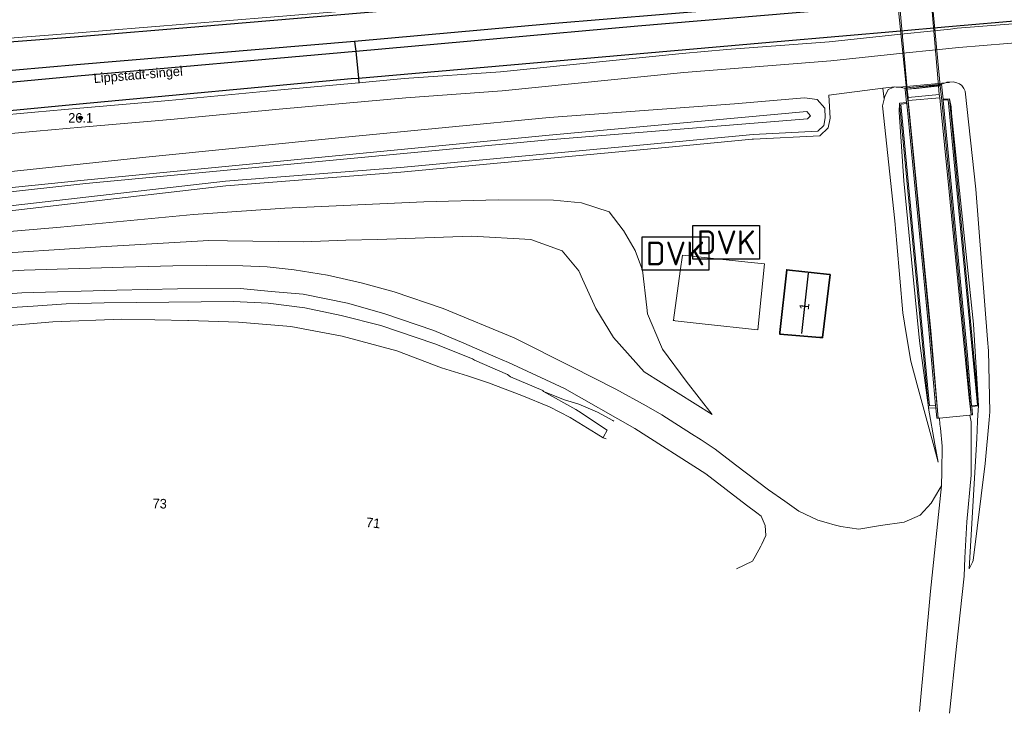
# Model space of a CAD drawing. Header units: metres. Extents: x 169249 to 194689, y 406250 to 412203.
# Tile 45 of 256: x 170792 to 170895, y 406499 to 406572. Entities that reach past the tile are written whole.
import ezdxf
from ezdxf.enums import TextEntityAlignment as Align

# ---------------------------------------------------------------- set-up
doc = ezdxf.new("R2010")
doc.units = ezdxf.units.M
doc.layers.get('0').update_dxf_attribs({"linetype": 'CONTINUOUS'})
for name, color, linetype, lineweight in [('BGT_NLCS_N264$0$B-WE-BV-LEUNING-G', 252, 'BGT_NLCS_N264$0$BV-LEUNING', 18), ('BGT_NLCS_N264$0$B-WE-GW-TALUD_KRUIN-G', 252, 'CONTINUOUS', 18), ('BGT_NLCS_N264$0$B-WE-GW-TALUD_TEEN-G', 252, 'CONTINUOUS', 18), ('BGT_NLCS_N264$0$B-WE-IE-TERREINAFSCHEIDING_KUNSTMATIG_HEKWERK-G', 252, 'BGT_NLCS_N264$0$IE-TERREINAFSCHEIDING-KUNSTMATIG', 18), ('BGT_NLCS_N264$0$B-WE-IE-TERREINAFSCHEIDING_KUNSTMATIG_MUUR-GV', 252, 'BGT_NLCS_N264$0$IE-TERREINAFSCHEIDING-KUNSTMATIG-DICHT', 18), ('BGT_NLCS_N264$0$B-WE-KW-KUNSTWERK_GELUIDSWERING_SCHERM-G', 252, 'CONTINUOUS', 18), ('BGT_NLCS_N264$0$B-WE-KW-KUNSTWERK_TUNNEL-G', 252, 'CONTINUOUS', 18), ('BGT_NLCS_N264$0$B-WE-OG-TOPOGRAFIE_BEBOUWING-G', 252, 'CONTINUOUS', 35), ('BGT_NLCS_N264$0$B-WE-OG-TOPOGRAFIE_TERREIN_GROEN-GV', 252, 'CONTINUOUS', 18), ('BGT_NLCS_N264$0$B-WE-OG-TOPOGRAFIE_TERREIN_GROEN_BOS-GV', 252, 'CONTINUOUS', 18), ('BGT_NLCS_N264$0$B-WE-OG-TOPOGRAFIE_WATER-GV', 252, 'CONTINUOUS', 18), ('BGT_NLCS_N264$0$B-WE-OG-TOPOGRAFIE_WEG_BERM-GV', 252, 'CONTINUOUS', 18), ('BGT_NLCS_N264$0$B-WE-OG-TOPOGRAFIE_WEG_RIJWIELPAD-G', 252, 'CONTINUOUS', 18), ('BGT_NLCS_N264$0$B-WE-OG-TOPOGRAFIE_WEG_RIJWIELPAD-GV', 252, 'CONTINUOUS', 18), ('BGT_NLCS_N264$0$B-WE-OG-TOPOGRAFIE_WEG_VERHARD-G', 252, 'CONTINUOUS', 18), ('BGT_NLCS_N264$0$N-WE-KL-GMS-T18', 252, 'CONTINUOUS', 18), ('BGT_NLCS_N264$0$N-WE-KL-GMS-T25', 252, 'CONTINUOUS', 25), ('X-XX-AL-REFERENTIE-G', 7, 'CONTINUOUS', 18)]:
    doc.layers.add(name, color=color, linetype=linetype, lineweight=lineweight)
for name, color, linetype in [('BGT_NLCS_N264$0$B-WE-IE-MEUBILAIR_WEGMEUBILAIR-G', 252, 'CONTINUOUS'), ('BGT_NLCS_N264$0$B-WE-IE-MEUBILAIR_WEGMEUBILAIR-S', 252, 'CONTINUOUS'), ('BGT_NLCS_N264$0$B-WE-KG-KADASTRAAL_NOK-G', 252, 'CONTINUOUS'), ('BGT_NLCS_N264$0$B-WE-VW-MARKERING-G', 252, 'CONTINUOUS'), ('BGT_NLCS_N264$0$Label_Nummeraanduidingreeks', 252, 'CONTINUOUS'), ('BGT_NLCS_N264$0$Label_Openbareruimte', 252, 'CONTINUOUS'), ('BGT_NLCS_N264$0$Label_Puntobject', 252, 'CONTINUOUS')]:
    doc.layers.add(name, color=color, linetype=linetype)
doc.styles.add('BGT_NLCS_N264$0$NLCS-ISO', font='NLCS-ISO.ttf')
doc.styles.add('BGT_NLCS_N264$0$STANDARD', font='txt')
doc.linetypes.add('BGT_NLCS_N264$0$BV-LEUNING', pattern='A,1,[69,NLCS.SHX,S=0.2,R=0,X=0,Y=0],1', length=2)
doc.linetypes.add('BGT_NLCS_N264$0$IE-TERREINAFSCHEIDING-KUNSTMATIG', pattern='A,4,[82,NLCS.SHX,S=0.75,R=90,X=0,Y=0],4,-2', length=10)
doc.linetypes.add('BGT_NLCS_N264$0$IE-TERREINAFSCHEIDING-KUNSTMATIG-DICHT', pattern='A,8,-1,[82,NLCS.SHX,S=0.75,R=90,X=0,Y=0],-1', length=10)

# ---------------------------------------------------------------- blocks, each defined once
blk = doc.blocks.new('BGT_NLCS_N264$0$SKL-GMS_DOORVERBINDINGKAST-SO')
at = {"color": 0, "linetype": 'ByBlock', "flags": 128}
blk.add_lwpolyline([(-3.5, 3.5), (3.5, 3.5), (3.5, 0), (-3.5, 0), (-3.5, 3.5)], dxfattribs=at)
at = {"layer": 'BGT_NLCS_N264$0$N-WE-KL-GMS-T18', "linetype": 'ByBlock', "style": 'BGT_NLCS_N264$0$NLCS-ISO', "flags": 1}
for tag, p in [('LEVERANCIER', (5.02, -10.07)), ('OMSCHRIJVING_LEGENDA', (5.02, -13.85)), ('LOCATIE', (5.02, -17.64)), ('BPS-CODERING', (5.02, -21.42)), ('NAAM_SWITCH', (5.02, -25.21)), ('IP-ADRES_SWITCH', (5.02, -28.99)), ('POSITIE_X', (5.02, -32.78)), ('POSITIE_Y', (5.02, -36.56)), ('OVERIGE_OPMERKING(EN)_1', (5.02, -40.34)), ('OVERIGE_OPMERKING(EN)_2', (5.02, -44.13))]:
    blk.add_attdef(tag, p, '', height=1.8, dxfattribs=at)
at = {"layer": 'BGT_NLCS_N264$0$N-WE-KL-GMS-T25', "linetype": 'ByBlock', "style": 'BGT_NLCS_N264$0$NLCS-ISO'}
for tag, p in [('KASTNAAM', (0, 6)), ('SOORT_KAST', (0, 1.75))]:
    blk.add_attdef(tag, text='', height=2.5, dxfattribs=at).set_placement(p, align=Align.MIDDLE_CENTER)
blk = doc.blocks.new('BGT_NLCS_N264$0$SIE-WEG_PAAL_ALGEMEEN_TYPE_02-SO')
at = {"ltscale": 0.5}
h = blk.add_hatch(color=256, dxfattribs=at)
h.paths.add_polyline_path([(0, 0), (0.1875, 0, 0.41421356), (0, 0.1875)])
h.paths.add_polyline_path([(0, -0.1875), (0, 0), (-0.1875, 0, 0.41421356)])
for p, q in [((-0.1875, 0), (0.1875, 0)), ((0, -0.1875), (0, 0.1875))]:
    blk.add_line(p, q, dxfattribs=at)
blk.add_circle((0, 0), 0.1875, dxfattribs=at)
blk = doc.blocks.new('BGT_NLCS_N264')
at = {"layer": 'BGT_NLCS_N264$0$B-WE-BV-LEUNING-G'}
for p, q in [((170884.41, 406565.03, 12.95), (170884.14, 406565, 12.95)), ((170889.29, 406565.51, 13.04), (170884.41, 406565.03, 12.95)), ((170885.17, 406564.97, 13.26), (170885.04, 406564.9, 13.26)), ((170889.69, 406565.55, 13.04), (170889.29, 406565.51, 13.04))]:
    blk.add_line(p, q, dxfattribs=at)
blk.add_polyline3d([(170888.87, 406565.29, 13.18), (170888.71, 406565.27, 13.24), (170885.17, 406564.97, 13.26)], dxfattribs=at)
at = {"layer": 'BGT_NLCS_N264$0$B-WE-GW-TALUD_KRUIN-G'}
for points in [[(170890.07, 406565.6, 13.21), (170890.37, 406565.55, 13.22), (170890.76, 406565.39, 13.22), (170890.98, 406565.23, 13.22), (170891.19, 406564.89, 13.22), (170891.34, 406564.63, 13.21), (170892.45, 406554.34, 13.04), (170893.68, 406538.6, 12.94), (170893.77, 406537.39, 12.94), (170893.91, 406531.01, 12.86), (170893.84, 406530.16, 12.86), (170893.43, 406525.59, 12.81), (170892.17, 406515.42, 13.1), (170892.1, 406515.27, 13.07), (170891.74, 406514.54, 12.93)], [(170882.85, 406563.77, 13.16), (170882.92, 406564.07, 13.19), (170883.28, 406564.8, 13.19), (170883.98, 406565.09, 13.15)], [(170888.51, 406525.73, 12.57), (170888.08, 406527.3, 12.6), (170886.31, 406533.83, 12.71), (170885.63, 406536.34, 12.75), (170885.17, 406539.22, 12.78), (170884.82, 406541.38, 12.81), (170884.16, 406548.66, 12.82), (170883.95, 406551.02, 12.83), (170882.68, 406563.1, 13.1), (170882.85, 406563.77, 13.16)], [(170864.83, 406530.74, 12.9), (170857.7, 406535.2, 13.57), (170857.7, 406535.2, 13.57), (170854.48, 406538.8, 13.89), (170852.64, 406541.83, 13.87), (170851.23, 406544.91, 13.88), (170850.83, 406545.78, 13.89), (170849.09, 406547.89, 13.73), (170845.81, 406549.09, 13.65), (170839.64, 406549.43, 13.55), (170829.73, 406549.09, 13.66), (170826.43, 406548.99, 13.62), (170821.98, 406548.84, 13.57), (170814.03, 406548.94, 13.58), (170812.08, 406548.97, 13.58), (170800.71, 406548.32, 13.68), (170787.73, 406547.48, 13.58)], [(170854.53, 406530.05, 13.54), (170854.41, 406530.12, 13.55), (170852.8, 406530.96, 13.69), (170850.83, 406531.8, 13.89), (170849.35, 406532.28, 14.2), (170847.16, 406533.16, 14.43)]]:
    blk.add_polyline3d(points, dxfattribs=at)
at = {"layer": 'BGT_NLCS_N264$0$B-WE-GW-TALUD_TEEN-G'}
for p, q in [((170887.48, 406531.47, 12.3), (170887.49, 406531.38, 12.3)), ((170853.39, 406528.29, 12.72), (170853.7, 406528.17, 12.72))]:
    blk.add_line(p, q, dxfattribs=at)
for points in [[(170892.72, 406531.63, 12.37), (170892.22, 406540.2, 12.22), (170891.17, 406550.17, 12.2), (170889.92, 406562.32, 12.25), (170889.88, 406562.98, 12.25), (170889.68, 406563.81, 12.25)], [(170884.44, 406563.37, 12.28), (170884.41, 406562.43, 12.32), (170884.9, 406555.24, 12.22), (170885.86, 406545.54, 12.21), (170886.55, 406538.44, 12.21), (170887.48, 406531.47, 12.3)], [(170864.83, 406530.74, 12.9), (170862.08, 406534.22, 12.94), (170859.61, 406537.59, 12.93), (170859.41, 406538.07, 12.92), (170858.05, 406541.29, 12.87), (170857.97, 406541.95, 12.86), (170857.51, 406545.86, 12.84), (170856.74, 406547.94, 12.9), (170855.53, 406550.01, 12.94), (170855.49, 406550.07, 12.94), (170854.03, 406551.96, 12.85), (170851.12, 406552.91, 12.84), (170848.2, 406553.21, 12.87), (170842.4, 406553.22, 12.69), (170834.61, 406553.01, 12.84), (170820.04, 406552.37, 12.61), (170810.46, 406551.7, 12.64), (170796.51, 406550.36, 12.64), (170784.18, 406549.31, 12.61)], [(170891.74, 406514.54, 12.93), (170892.55, 406528.21, 12.44), (170892.62, 406530.05, 12.36), (170892.65, 406530.69, 12.34), (170892.72, 406531.63, 12.37)], [(170887.49, 406531.38, 12.3), (170888.17, 406527.61, 12.48), (170888.51, 406525.73, 12.57)]]:
    blk.add_polyline3d(points, dxfattribs=at)
at = {"layer": 'BGT_NLCS_N264$0$B-WE-IE-MEUBILAIR_WEGMEUBILAIR-G'}
for p, q in [((170827.46, 406568.82, 13.25), (170827.74, 406566, 13.23)), ((170827.74, 406566, 13.23), (170827.79, 406565.5, 13.23)), ((170827.79, 406565.5, 13.23), (170827.8, 406565.47, 13.23))]:
    blk.add_line(p, q, dxfattribs=at)
blk.add_polyline3d([(170827.35, 406569.84, 13.26), (170827.41, 406569.3, 13.26), (170827.46, 406568.82, 13.25)], dxfattribs=at)
at = {"layer": 'BGT_NLCS_N264$0$B-WE-IE-TERREINAFSCHEIDING_KUNSTMATIG_HEKWERK-G'}
blk.add_polyline3d([(170869.62, 406539.59, 12.97), (170863.77, 406540.24, 12.98), (170860.94, 406540.56, 12.98), (170860.87, 406540.57, 12.98), (170860.75, 406540.58, 12.98), (170860.76, 406540.62, 12.98), (170861.48, 406545.76, 12.99), (170861.71, 406547.44, 12.99), (170868.55, 406546.7, 12.99), (170870.31, 406546.51, 12.99), (170869.62, 406539.6, 12.97), (170869.62, 406539.59, 12.97)], dxfattribs=at)
at = {"layer": 'BGT_NLCS_N264$0$B-WE-IE-TERREINAFSCHEIDING_KUNSTMATIG_MUUR-GV'}
for p, q in [((170885.27, 406564.83, 10.06), (170888.54, 406565.17, 10.09)), ((170885.35, 406563.97, 10.06), (170885.27, 406564.83, 10.06)), ((170888.54, 406565.17, 10.09), (170888.63, 406564.28, 10.09)), ((170889.02, 406563.8, 12.13), (170888.86, 406565.35, 13.23)), ((170885.38, 406563.65, 10.06), (170885.35, 406563.97, 10.06)), ((170888.63, 406564.28, 10.09), (170888.67, 406563.92, 10.09))]:
    blk.add_line(p, q, dxfattribs=at)
for points in [[(170885.01, 406564.95, 13.26), (170885.04, 406564.76, 13.26), (170885.2, 406563.44, 12.22)], [(170888.51, 406530.35, 12.24), (170887.65, 406540.02, 12.14), (170885.35, 406563.39, 12.17), (170885.23, 406564.43, 10.62), (170885.18, 406564.82, 10.05), (170885.27, 406564.83, 10.06)], [(170888.54, 406565.17, 10.09), (170888.72, 406565.19, 10.05), (170888.88, 406563.66, 12.04), (170891.43, 406536.94, 12.05), (170891.95, 406530.68, 12.23)], [(170888.51, 406530.35, 12.24), (170887.75, 406539.49, 11.59), (170885.38, 406563.65, 10.06)], [(170888.67, 406563.92, 10.09), (170889.67, 406554.07, 10.68), (170891.76, 406532.49, 12.12), (170891.95, 406530.68, 12.23)], [(170891.95, 406530.68, 12.23), (170892, 406530.68, 12.23), (170892.09, 406530.69, 12.23), (170892.02, 406531.58, 12.2)], [(170888.26, 406531.44, 12.23), (170888.36, 406530.34, 12.24), (170888.47, 406530.35, 12.24), (170888.51, 406530.35, 12.24)]]:
    blk.add_polyline3d(points, dxfattribs=at)
at = {"layer": 'BGT_NLCS_N264$0$B-WE-KG-KADASTRAAL_NOK-G'}
blk.add_line((170874.88, 406545.56, 18.05), (170874.18, 406539.21, 18.05), dxfattribs=at)
at = {"layer": 'BGT_NLCS_N264$0$B-WE-KW-KUNSTWERK_GELUIDSWERING_SCHERM-G'}
for points in [[(170847.16, 406533.16, 14.43), (170847.07, 406533.25, 15.51), (170843.69, 406534.67, 15.5), (170843.38, 406534.93, 16.5), (170839.9, 406536.44, 16.53), (170839.71, 406536.55, 17.67), (170835.76, 406538.13, 17.6), (170830.09, 406540.07, 17.42), (170825.92, 406541.12, 17.42), (170822.12, 406541.91, 17.43), (170818.29, 406542.39, 17.43), (170814.62, 406542.59, 17.43), (170811.26, 406542.54, 17.43), (170801.1, 406542.42, 17.43), (170797.12, 406542.35, 17.51), (170793.67, 406542.09, 17.49), (170789.69, 406541.84, 17.45)], [(170788.36, 406539.81, 12.48), (170795.73, 406540.46, 12.48), (170802.95, 406540.71, 12.48), (170809.87, 406540.58, 12.48), (170809.93, 406540.58, 12.48), (170815.17, 406540.4, 12.48), (170820.67, 406539.97, 12.48), (170826.05, 406538.93, 12.48), (170831.76, 406537.41, 12.47), (170836.45, 406535.64, 12.48), (170839.18, 406534.77, 12.48), (170840.86, 406534.24, 12.48), (170841.38, 406534.04, 12.48), (170844.88, 406532.72, 12.47), (170847.76, 406531.53, 12.47), (170849.94, 406530.42, 12.47), (170852.67, 406528.74, 12.67), (170853.39, 406528.29, 12.72)], [(170853.39, 406528.29, 12.72), (170853.44, 406528.38, 12.81), (170853.81, 406529.08, 13.54), (170850.81, 406531.07, 13.53), (170850.54, 406531.24, 14.57), (170847.16, 406533.16, 14.43)]]:
    blk.add_polyline3d(points, dxfattribs=at)
at = {"layer": 'BGT_NLCS_N264$0$B-WE-KW-KUNSTWERK_TUNNEL-G', "linetype": 'Continuous'}
for p, q in [((170885.27, 406564.83, 10.05), (170886.19, 406564.92, 10.05)), ((170886.19, 406564.92, 10.05), (170888.72, 406565.19, 10.05))]:
    blk.add_line(p, q, dxfattribs=at)
for points in [[(170883.5, 406583.83, 10.05), (170883.27, 406583.81, 10.05), (170885.18, 406564.82, 10.05), (170885.27, 406564.83, 10.05)], [(170888.72, 406565.19, 10.05), (170886.92, 406584.13, 10.05), (170886.15, 406584.06, 10.05)]]:
    blk.add_polyline3d(points, dxfattribs=at)
at = {"layer": 'BGT_NLCS_N264$0$B-WE-OG-TOPOGRAFIE_BEBOUWING-G'}
blk.add_polyline3d([(170877.2, 406545.39, 15.84), (170876.8, 406545.44, 15.84), (170872.93, 406545.87, 15.84), (170872.64, 406545.91, 15.84), (170871.92, 406539.32, 15.84), (170871.9, 406539.16, 15.84), (170876.12, 406538.82, 15.84), (170876.4, 406538.8, 15.84), (170877.2, 406545.39, 15.84)], dxfattribs=at)
at = {"layer": 'BGT_NLCS_N264$0$B-WE-OG-TOPOGRAFIE_TERREIN_GROEN-GV'}
blk.add_line((170887.48, 406531.46, 12.3), (170887.48, 406531.47, 10.55), dxfattribs=at)
at = {"layer": 'BGT_NLCS_N264$0$B-WE-OG-TOPOGRAFIE_TERREIN_GROEN_BOS-GV'}
blk.add_line((170882.85, 406563.77, 12.23), (170882.72, 406564.93, 13.14), dxfattribs=at)
at = {"layer": 'BGT_NLCS_N264$0$B-WE-OG-TOPOGRAFIE_WATER-GV'}
for points in [[(170782.68, 406551.61, 12.32), (170813.8, 406555.19, 12.32), (170832.16, 406556.63, 12.47), (170861.36, 406559.36, 12.58), (170869.11, 406560.09, 12.48), (170875.9, 406560.42, 13), (170876.51, 406561.03, 13.03), (170876.68, 406561.83, 13.14), (170876.62, 406562.85, 13.14), (170875.84, 406563.75, 13.14), (170874.49, 406563.91, 13.14), (170867.17, 406563.31, 12.82), (170847.74, 406561.87, 13.07), (170826.01, 406559.77, 12.71), (170805.46, 406557.69, 12.68), (170789.05, 406555.96, 12.63)], [(170625.36, 406530.14, 11.25), (170651.48, 406533.58, 11.32), (170700.59, 406542.32, 11.41), (170748.91, 406550.21, 11.31), (170799, 406555.28, 11.47), (170847.72, 406560.03, 11.54), (170874.76, 406562.51, 11.87), (170875.13, 406562.03, 11.9), (170874.82, 406561.72, 11.9), (170847.68, 406559.53, 11.47), (170799.17, 406554.95, 11.45), (170749.28, 406549.43, 11.22), (170700.62, 406541.47, 11.32), (170651.47, 406532.53, 11.33), (170625.48, 406529.22, 11.3)]]:
    blk.add_polyline3d(points, dxfattribs=at)
at = {"layer": 'BGT_NLCS_N264$0$B-WE-OG-TOPOGRAFIE_WEG_BERM-GV'}
for p, q in [((170882.72, 406564.93, 13.14), (170883.98, 406565.09, 13.15)), ((170883.98, 406565.09, 13.15), (170884.41, 406565.03, 13.19)), ((170884.41, 406565.03, 13.19), (170885.01, 406564.95, 13.26)), ((170885.01, 406564.95, 13.26), (170885.17, 406564.97, 13.26)), ((170888.86, 406565.35, 13.23), (170889.29, 406565.51, 13.23)), ((170889.68, 406563.81, 12.25), (170889.02, 406563.8, 12.13)), ((170889.02, 406563.8, 12.13), (170889.03, 406563.7, 12.05)), ((170892.72, 406531.63, 12.37), (170889.68, 406563.81, 12.25)), ((170885.2, 406563.44, 12.22), (170884.44, 406563.37, 12.28)), ((170884.44, 406563.37, 12.28), (170887.48, 406531.46, 12.3)), ((170888.24, 406531.69, 12.23), (170887.61, 406531.65, 12.31)), ((170888.26, 406531.44, 12.23), (170888.24, 406531.69, 12.23)), ((170892.01, 406531.66, 12.2), (170892.02, 406531.58, 12.2)), ((170892.02, 406531.58, 12.2), (170892.72, 406531.63, 12.37)), ((170887.48, 406531.46, 12.3), (170887.49, 406531.38, 12.3)), ((170887.49, 406531.38, 12.3), (170888.26, 406531.44, 12.23))]:
    blk.add_line(p, q, dxfattribs=at)
for points in [[(170776.73, 406569.08, 12.94), (170781.25, 406569.42, 12.96), (170797.94, 406570.71, 13.04), (170801.33, 406570.97, 13.05), (170818.52, 406572.37, 13.18), (170837.68, 406573.95, 13.2), (170854.22, 406575.35, 13.3), (170877.58, 406577.41, 13.34), (170883.85, 406578.02, 13.34), (170887.33, 406578.36, 13.35), (170888.75, 406578.49, 13.35), (170889.87, 406578.59, 13.35), (170897.54, 406579.22, 13.38)], [(170898.15, 406571.83, 13.39), (170890.49, 406571.22, 13.36), (170889.81, 406571.14, 13.42), (170888.05, 406570.96, 13.36), (170884.6, 406570.59, 13.36), (170877.09, 406569.8, 13.35), (170866.36, 406569, 13.4), (170861.67, 406568.59, 13.3), (170842.64, 406566.65, 13.2), (170832.55, 406565.94, 13.15), (170827.79, 406565.5, 13.15)], [(170898.31, 406569.84, 13.39), (170890.68, 406569.22, 13.36), (170888.25, 406568.97, 13.36), (170884.81, 406568.61, 13.36), (170877.27, 406567.81, 13.35), (170861.86, 406566.59, 13.3), (170842.81, 406564.66, 13.2), (170832.71, 406563.94, 13.15), (170819.82, 406562.77, 13.13), (170808.06, 406561.64, 13.06), (170798.72, 406560.84, 13.01), (170794.01, 406560.44, 12.99), (170780.27, 406559.17, 12.98)], [(170889.29, 406565.51, 13.23), (170889.43, 406565.57, 13.23), (170890.07, 406565.6, 13.21)], [(170671.08, 406534.49, 12.18), (170696.93, 406539.12, 12.06), (170705.59, 406540.85, 12.29), (170718.03, 406542.73, 12.29), (170731.8, 406545.21, 12.29), (170737.7, 406546.02, 12.33), (170750.51, 406547.72, 12.32), (170763.19, 406549.07, 12.32), (170782.74, 406551.12, 12.32), (170813.85, 406554.69, 12.32), (170832.2, 406556.13, 12.47), (170861.41, 406558.86, 12.58), (170869.02, 406559.58, 12.48), (170869.14, 406559.59, 12.48), (170876.12, 406559.93, 13), (170876.97, 406560.78, 13.03), (170877.18, 406561.79, 13.14), (170877.04, 406564.22, 13.14), (170882.72, 406564.93, 13.14)], [(170827.79, 406565.5, 13.15), (170819.63, 406564.76, 13.13), (170807.88, 406563.63, 13.06), (170798.55, 406562.83, 13.01), (170793.84, 406562.43, 12.99), (170780.07, 406561.16, 12.98), (170777.71, 406560.9, 12.97), (170765.12, 406559.46, 12.93), (170753.18, 406557.96, 12.93), (170738.24, 406555.8, 12.94), (170737.58, 406555.73, 12.93), (170729.63, 406554.49, 12.92), (170722.47, 406553.38, 12.91), (170707.87, 406550.71, 12.88), (170699.51, 406548.97, 12.87), (170696.38, 406548.32, 12.87), (170685.44, 406546.24, 12.88), (170679.28, 406545.11, 12.87), (170672.7, 406543.94, 12.86), (170663.89, 406542.41, 12.82)], [(170885.17, 406564.97, 13.26), (170888.53, 406565.32, 13.23), (170888.71, 406565.34, 13.23), (170888.86, 406565.35, 13.23)], [(170889.03, 406563.7, 12.05), (170889.57, 406563.72, 12.21), (170892.62, 406531.7, 12.3), (170892.01, 406531.66, 12.2)], [(170889.03, 406563.7, 12.05), (170889.03, 406563.68, 12.04), (170891.58, 406536.96, 12.05), (170892.01, 406531.66, 12.2)], [(170887.61, 406531.65, 12.31), (170884.58, 406563.28, 12.18), (170885.21, 406563.33, 12.17)], [(170885.21, 406563.33, 12.17), (170885.2, 406563.38, 12.17), (170885.2, 406563.44, 12.22)], [(170888.24, 406531.69, 12.23), (170887.5, 406540, 12.14), (170885.21, 406563.33, 12.17)]]:
    blk.add_polyline3d(points, dxfattribs=at)
at = {"layer": 'BGT_NLCS_N264$0$B-WE-OG-TOPOGRAFIE_WEG_RIJWIELPAD-G'}
for points in [[(170891.84, 406530.65, 12.23), (170891.98, 406529.98, 12.26), (170891.98, 406527.52, 12.44), (170891.97, 406524.38, 12.58), (170891.51, 406519.47, 12.8), (170891.32, 406515.71, 12.89), (170891.23, 406513.77, 12.94), (170890.44, 406506.41, 12.98), (170889.69, 406499.41, 13.02)], [(170888.85, 406523.24, 12.59), (170888.9, 406524.77, 12.59), (170888.92, 406527.42, 12.42), (170888.74, 406529.31, 12.33), (170888.72, 406529.51, 12.32), (170888.7, 406529.71, 12.31), (170888.64, 406530.35, 12.28)], [(170886.54, 406499.61, 13.11), (170887.72, 406512.23, 12.9), (170888.85, 406523.24, 12.59)]]:
    blk.add_polyline3d(points, dxfattribs=at)
at = {"layer": 'BGT_NLCS_N264$0$B-WE-OG-TOPOGRAFIE_WEG_RIJWIELPAD-GV'}
for p, q in [((170886.19, 406564.92, 10.07), (170888.54, 406565.17, 10.09)), ((170885.35, 406563.97, 10.06), (170888.63, 406564.28, 10.09)), ((170888.67, 406563.92, 10.09), (170885.38, 406563.65, 10.06)), ((170888.64, 406530.35, 12.28), (170891.84, 406530.65, 12.23)), ((170891.84, 406530.65, 12.23), (170891.95, 406530.68, 12.23)), ((170888.51, 406530.35, 12.24), (170888.64, 406530.35, 12.28))]:
    blk.add_line(p, q, dxfattribs=at)
for points in [[(170883.5, 406583.83, 10.21), (170884.41, 406574.3, 9.99), (170885.27, 406564.83, 10.06)], [(170888.54, 406565.17, 10.09), (170887.73, 406574.66, 9.99), (170886.7, 406584.11, 10.15), (170886.15, 406584.06, 10.16)], [(170885.27, 406564.83, 10.06), (170885.27, 406564.83, 10.06), (170886.19, 406564.92, 10.07)]]:
    blk.add_polyline3d(points, dxfattribs=at)
at = {"layer": 'BGT_NLCS_N264$0$B-WE-OG-TOPOGRAFIE_WEG_VERHARD-G'}
for points in [[(170888.85, 406523.24, 12.59), (170888.69, 406522.98, 12.6), (170887.77, 406521.45, 12.67), (170886.61, 406520.19, 12.69), (170884.95, 406519.44, 12.68), (170882.45, 406519.1, 12.68), (170880.2, 406518.7, 12.72), (170878.29, 406518.98, 12.68), (170877.48, 406519.2, 12.69), (170877, 406519.34, 12.7), (170875.89, 406519.65, 12.71), (170873.91, 406520.61, 12.8), (170872.44, 406521.63, 12.76), (170872.42, 406521.65, 12.76), (170870.71, 406522.84, 12.72), (170867.27, 406525.47, 12.86), (170865.13, 406527.11, 12.95), (170863.67, 406528.06, 13.07), (170862.67, 406528.7, 13.15), (170859.56, 406530.7, 13.41), (170857.89, 406531.63, 13.56), (170854.73, 406533.39, 13.87), (170850.1, 406535.72, 14.16), (170844.06, 406538.78, 14.25), (170836.63, 406541.85, 14.18), (170831.5, 406543.6, 14.19), (170828.04, 406544.52, 14.16), (170824.5, 406545.33, 14.15), (170821.01, 406545.9, 14.15), (170818.18, 406546.21, 14.06), (170815.62, 406546.3, 13.97), (170811.83, 406546.35, 14.14), (170808.28, 406546.32, 14.03), (170803.11, 406546.17, 14.13), (170792.71, 406545.87, 13.94), (170787.57, 406545.54, 14.04)], [(170788.62, 406543.19, 14.1), (170792.45, 406543.47, 14.13), (170802.44, 406543.75, 14.06), (170808.77, 406543.9, 14.1), (170815.39, 406543.93, 14.02), (170818.61, 406543.64, 14.02), (170821.97, 406543.33, 14.04), (170826.61, 406542.41, 14.06), (170830.4, 406541.33, 14.15), (170835.66, 406539.53, 14.24), (170838.78, 406538.2, 14.25), (170842.16, 406536.75, 14.27), (170843.49, 406536.19, 14.27), (170849.36, 406533.47, 14.14), (170856.73, 406529.25, 13.58), (170864.14, 406524.52, 12.83), (170868.43, 406521.24, 12.75), (170869.51, 406520.41, 12.73), (170869.96, 406520.06, 12.72), (170870.37, 406519.08, 12.66), (170870.46, 406518.05, 12.64), (170870.04, 406517.15, 12.76), (170869.93, 406516.92, 12.79), (170869.32, 406515.84, 12.74), (170869.05, 406515.36, 12.72), (170867.38, 406514.55, 12.85)]]:
    blk.add_polyline3d(points, dxfattribs=at)
at = {"layer": 'BGT_NLCS_N264$0$B-WE-VW-MARKERING-G', "linetype": 'Continuous'}
for points in [[(170897.57, 406578.89, 13.44), (170889.14, 406578.17, 13.4), (170883.89, 406577.69, 13.39), (170856.48, 406575.26, 13.34), (170811.45, 406571.39, 13.16), (170797.97, 406570.29, 13.08), (170757.9, 406567.22, 12.91), (170728.39, 406564.79, 12.9), (170725.09, 406564.52, 12.9), (170656.18, 406558.67, 12.93), (170598.53, 406553.67, 12.89), (170572.16, 406551.5, 12.87), (170557.75, 406550.57, 12.9), (170548.59, 406550.39, 12.86), (170530.56, 406550.24, 12.79), (170518.51, 406550.29, 12.73)], [(170827.74, 406566, 13.24), (170871.64, 406569.84, 13.43), (170884.56, 406570.96, 13.4), (170889.2, 406571.36, 13.38), (170898.13, 406572.13, 13.44), (170982.5, 406579.43, 13.79), (170998.11, 406580.75, 13.83), (171030.24, 406583.55, 13.87), (171047.81, 406585.05, 14.04), (171057.26, 406585.86, 14.12), (171081.19, 406587.92, 14.13), (171097.88, 406589.25, 14.16), (171139.73, 406592.76, 14.21), (171140.97, 406592.87, 14.21), (171192.42, 406597.07, 14.18), (171192.71, 406597.09, 14.18), (171219.8, 406599.24, 14.28), (171258.79, 406601.99, 14.74), (171281.72, 406603.37, 14.89), (171301.04, 406604.39, 15.02), (171331.28, 406605.75, 15.43), (171358.64, 406606.92, 15.69), (171358.83, 406606.93, 15.69)], [(170519.7, 406528.34, 12.78), (170541.29, 406529.5, 12.82), (170580.05, 406532.56, 12.84), (170597.97, 406534.28, 12.9), (170600.43, 406534.54, 12.88), (170613.02, 406535.93, 12.82), (170650.18, 406540.82, 12.89), (170667.29, 406543.44, 12.92), (170678.5, 406545.43, 12.93), (170715.55, 406552.51, 12.96), (170729.56, 406554.91, 12.99), (170749.48, 406557.83, 13.02), (170761.23, 406559.4, 13.03), (170769.75, 406560.43, 12.99), (170779.12, 406561.44, 13.01), (170798.52, 406563.31, 13.09), (170826.98, 406565.94, 13.24), (170827.74, 406566, 13.24)]]:
    blk.add_polyline3d(points, dxfattribs=at)
at = {"layer": 'BGT_NLCS_N264$0$B-WE-VW-MARKERING-G'}
for points in [[(171105.88, 406594.04, 14.22), (171074.84, 406591.27, 14.15), (171047.51, 406588.99, 14.05), (171026.28, 406587.1, 13.92), (171009.67, 406585.71, 13.85), (170997.77, 406584.68, 13.8), (170897.81, 406575.91, 13.44), (170889.93, 406575.23, 13.41), (170884.18, 406574.76, 13.4), (170865.62, 406573.14, 13.37), (170847.92, 406571.7, 13.32), (170827.35, 406569.84, 13.26)], [(170827.46, 406568.82, 13.25), (170857.02, 406571.46, 13.38), (170876.51, 406573.12, 13.45), (170887.87, 406574.15, 13.43), (170897.89, 406575.04, 13.47), (170997.85, 406583.75, 13.85), (171002.34, 406584.14, 13.87), (171037.31, 406587.07, 14), (171047.61, 406587.97, 14.1), (171050.31, 406588.21, 14.12), (171105.89, 406593.08, 14.23)], [(170827.35, 406569.84, 13.26), (170798.2, 406567.38, 13.13), (170779.1, 406565.72, 13.05)], [(170779.23, 406564.46, 13.06), (170798.29, 406566.22, 13.12), (170827.46, 406568.82, 13.25)]]:
    blk.add_polyline3d(points, dxfattribs=at)
at = {"layer": 'BGT_NLCS_N264$0$B-WE-IE-MEUBILAIR_WEGMEUBILAIR-S', "color": 7}
blk.add_blockref('BGT_NLCS_N264$0$SIE-WEG_PAAL_ALGEMEEN_TYPE_02-SO', (170798.63, 406561.83, 13), dxfattribs=at)
for p in [(170866.29, 406547.03, 12.86), (170860.97, 406545.86, 12.86)]:
    blk.add_blockref('BGT_NLCS_N264$0$SKL-GMS_DOORVERBINDINGKAST-SO', p, dxfattribs=at).add_auto_attribs({'SOORT_KAST': 'DVK'})
at = {"layer": 'BGT_NLCS_N264$0$Label_Nummeraanduidingreeks', "color": 7, "lineweight": 18, "style": 'BGT_NLCS_N264$0$STANDARD'}
for s, rotation, p in [('1', 83.8, (170874.48, 406542.06)), ('73', -1.5, (170806.92, 406521.39)), ('71', -6.1, (170829.3, 406519.37))]:
    blk.add_text(s, height=1, rotation=rotation, dxfattribs=at).set_placement(p, align=Align.MIDDLE)
at = {"layer": 'BGT_NLCS_N264$0$Label_Openbareruimte', "color": 252, "lineweight": 18, "style": 'BGT_NLCS_N264$0$STANDARD'}
blk.add_text('Lippstadt-singel', height=1, rotation=4.8779, dxfattribs=at).set_placement((170804.67, 406566.24), align=Align.MIDDLE)
at = {"layer": 'BGT_NLCS_N264$0$Label_Puntobject', "lineweight": 18, "style": 'BGT_NLCS_N264$0$STANDARD'}
blk.add_text('26.1', height=1, dxfattribs=at).set_placement((170798.63, 406561.83, 13), align=Align.MIDDLE)

msp = doc.modelspace()

# ---------------------------------------------------------------- block references
at = {"layer": 'X-XX-AL-REFERENTIE-G'}
msp.add_blockref('BGT_NLCS_N264', (0, 0), dxfattribs=at)

doc.saveas('drawing.dxf')
